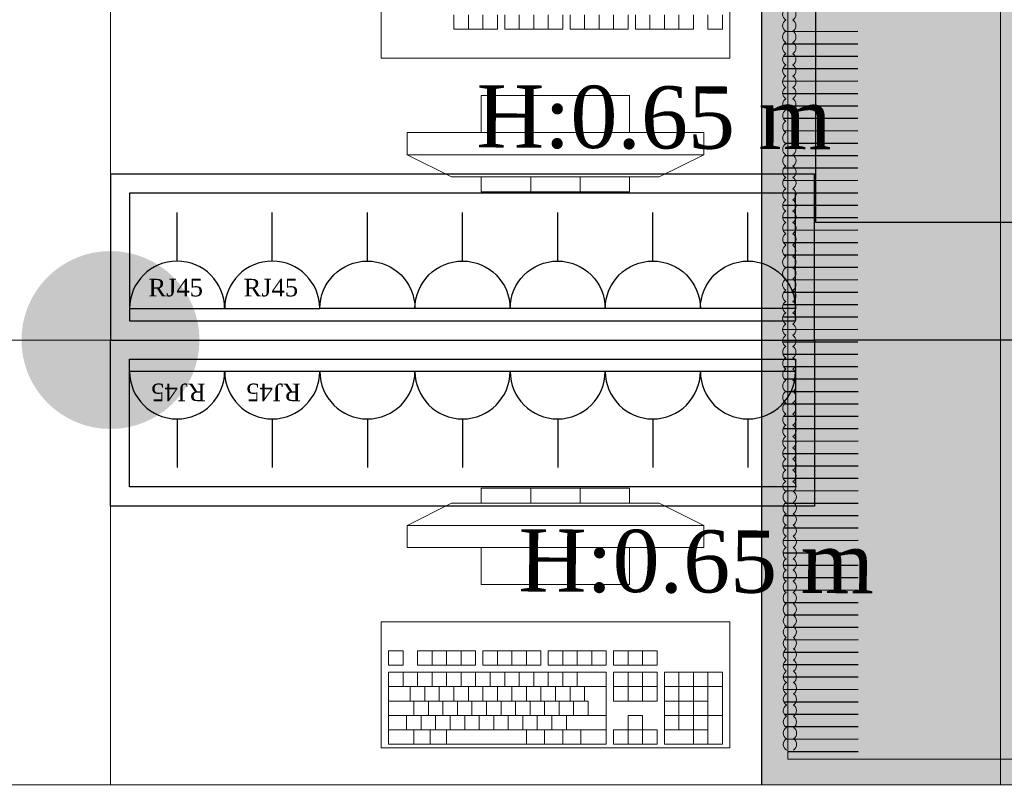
# Model space of a CAD drawing. Header units: inches. Extents: x -78787 to 29484, y -9517 to 23232.
# Tile 72 of 256: x -8646 to -7319, y 597 to 1637. Entities that reach past the tile are written whole.
import ezdxf
from ezdxf import colors
from ezdxf.entities.mleader import LeaderData, LeaderLine
from ezdxf.math import Vec2, Vec3

# ---------------------------------------------------------------- set-up
doc = ezdxf.new("R2010")
doc.units = ezdxf.units.IN
doc.header["$MEASUREMENT"] = 0
for name, color, linetype in [('- განათება', 7, 'Continuous'), ('- მექანიკური ნაწილი', 7, 'Continuous'), ('- საშტეფცელო როზეტები', 7, 'Continuous')]:
    doc.layers.add(name, color=color, linetype=linetype)
for name, color, linetype, lineweight in [('heating-cooling1', 7, 'Continuous', 0), ('HVAC Room Number', 7, 'Continuous', 0), ('New_Interior - Furniture _Pen_No__1', 7, 'Continuous', 13)]:
    doc.layers.add(name, color=color, linetype=linetype, lineweight=lineweight)
doc.styles.add('CT', font='ARIALN.TTF', dxfattribs={"height": 200})
doc.styles.get("Standard").update_dxf_attribs({"font": 'arial.ttf'})
doc.dimstyles.get("Standard").update_dxf_attribs({"dimtxt": 0.18, "dimasz": 0.18, "dimexe": 0.18, "dimexo": 0.0625, "dimgap": 0.09, "dimtad": 0, "dimtih": 1, "dimtoh": 1, "dimdec": 4, "dimzin": 0, "dimdsep": 46, "dimtxsty": 'Standard', "dimcen": 0.09, "dimadec": 0, "dimazin": 0, "dimtfac": 1, "dimtdec": 4, "dimtofl": 0, "dimtmove": 0, "dimatfit": 3, "dimfxl": 1, "dimtolj": 1, "dimtzin": 0, "dimarcsym": 0})

# ---------------------------------------------------------------- blocks, each defined once
blk = doc.blocks.new('Office Workstation Solo')
at = {"layer": 'New_Interior - Furniture _Pen_No__1', "color": 7, "linetype": 'Continuous', "lineweight": 13}
for p, q in [((-500, -200), (-700, -200)), ((-700, -200), (-700, -220)), ((-633.3, -220), (-633.3, -200)), ((-566.7, -220), (-566.7, -200)), ((-500, -220), (-500, -200)), ((-800, -250), (-740, -220)), ((-740, -220), (-460, -220)), ((-700, -220), (-500, -220)), ((-400, -250), (-460, -220)), ((-400, -250), (-800, -250)), ((-800, -250), (-800, -280)), ((-400, -280), (-400, -250)), ((-800, -280), (-400, -280)), ((-500, -280), (-700, -280)), ((-700, -280), (-700, -330)), ((-500, -330), (-500, -280)), ((-700, -330), (-500, -330)), ((-805.6, -419.1), (-825.2, -419.1)), ((-825.2, -419.1), (-825.2, -438.5)), ((-805.6, -438.5), (-805.6, -419.1)), ((-707.7, -419.1), (-786, -419.1)), ((-786, -419.1), (-786, -438.5)), ((-766.5, -438.5), (-766.5, -419.1)), ((-746.9, -438.5), (-746.9, -419.1)), ((-727.3, -438.5), (-727.3, -419.1)), ((-707.7, -438.5), (-707.7, -419.1)), ((-619.6, -419.1), (-697.9, -419.1)), ((-697.9, -419.1), (-697.9, -438.5)), ((-678.3, -438.5), (-678.3, -419.1)), ((-658.8, -438.5), (-658.8, -419.1)), ((-639.2, -438.5), (-639.2, -419.1)), ((-619.6, -438.5), (-619.6, -419.1)), ((-531.5, -419.1), (-609.8, -419.1)), ((-609.8, -419.1), (-609.8, -438.5)), ((-590.2, -438.5), (-590.2, -419.1)), ((-570.6, -438.5), (-570.6, -419.1)), ((-551, -438.5), (-551, -419.1)), ((-531.5, -438.5), (-531.5, -419.1)), ((-462.9, -419.1), (-521.7, -419.1)), ((-521.7, -419.1), (-521.7, -438.5)), ((-502.1, -438.5), (-502.1, -419.1)), ((-482.5, -438.5), (-482.5, -419.1)), ((-462.9, -438.5), (-462.9, -419.1))]:
    blk.add_line(p, q, dxfattribs=at)
at = {"layer": 'New_Interior - Furniture _Pen_No__1', "color": 7, "linetype": 'Continuous', "lineweight": 13, "flags": 128}
for points in [[(0, 0), (-1200, 0), (-1200, -600), (0, -600)], [(-835, -380), (-835, -550), (-365, -550), (-365, -380)]]:
    blk.add_lwpolyline(points, close=True, dxfattribs=at)
blk = doc.blocks.new('Office Workstation Solo_2')
at = {"layer": 'New_Interior - Furniture _Pen_No__1', "color": 7, "linetype": 'Continuous', "lineweight": 13}
for p, q in [((-700, -220), (-700, -200)), ((-700, -200), (-500, -200)), ((-633.3, -220), (-633.3, -200)), ((-566.7, -220), (-566.7, -200)), ((-500, -200), (-500, -220)), ((-800, -250), (-740, -220)), ((-460, -220), (-740, -220)), ((-500, -220), (-700, -220)), ((-400, -250), (-460, -220)), ((-800, -280), (-800, -250)), ((-800, -250), (-400, -250)), ((-400, -250), (-400, -280)), ((-400, -280), (-800, -280)), ((-700, -330), (-700, -280)), ((-700, -280), (-500, -280)), ((-500, -280), (-500, -330)), ((-500, -330), (-700, -330)), ((-737.1, -438.5), (-737.1, -419.1)), ((-737.1, -419.1), (-678.3, -419.1)), ((-717.5, -438.5), (-717.5, -419.1)), ((-697.9, -438.5), (-697.9, -419.1)), ((-678.3, -419.1), (-678.3, -438.5)), ((-668.5, -438.5), (-668.5, -419.1)), ((-668.5, -419.1), (-590.2, -419.1)), ((-649, -438.5), (-649, -419.1)), ((-629.4, -438.5), (-629.4, -419.1)), ((-609.8, -438.5), (-609.8, -419.1)), ((-590.2, -419.1), (-590.2, -438.5)), ((-580.4, -438.5), (-580.4, -419.1)), ((-580.4, -419.1), (-502.1, -419.1)), ((-560.8, -438.5), (-560.8, -419.1)), ((-541.2, -438.5), (-541.2, -419.1)), ((-521.7, -438.5), (-521.7, -419.1)), ((-502.1, -419.1), (-502.1, -438.5)), ((-492.3, -438.5), (-492.3, -419.1)), ((-492.3, -419.1), (-414, -419.1)), ((-472.7, -438.5), (-472.7, -419.1)), ((-453.1, -438.5), (-453.1, -419.1)), ((-433.5, -438.5), (-433.5, -419.1)), ((-414, -419.1), (-414, -438.5)), ((-394.4, -438.5), (-394.4, -419.1)), ((-394.4, -419.1), (-374.8, -419.1)), ((-374.8, -419.1), (-374.8, -438.5)), ((-825.2, -545.2), (-825.2, -448.2)), ((-825.2, -448.2), (-746.9, -448.2)), ((-805.6, -545.2), (-805.6, -448.2)), ((-786, -545.2), (-786, -448.2)), ((-766.5, -525.8), (-766.5, -448.2)), ((-746.9, -448.2), (-746.9, -545.2)), ((-678.3, -438.5), (-737.1, -438.5)), ((-737.1, -487), (-737.1, -448.2)), ((-737.1, -448.2), (-678.3, -448.2)), ((-717.5, -487), (-717.5, -448.2)), ((-697.9, -487), (-697.9, -448.2)), ((-678.3, -448.2), (-678.3, -487)), ((-590.2, -438.5), (-668.5, -438.5)), ((-668.5, -545.2), (-668.5, -448.2)), ((-668.5, -448.2), (-374.8, -448.2)), ((-629.4, -467.6), (-629.4, -448.2)), ((-609.8, -467.6), (-609.8, -448.2)), ((-590.2, -467.6), (-590.2, -448.2)), ((-502.1, -438.5), (-580.4, -438.5)), ((-570.6, -467.6), (-570.6, -448.2)), ((-551, -467.6), (-551, -448.2)), ((-531.5, -467.6), (-531.5, -448.2)), ((-511.9, -467.6), (-511.9, -448.2)), ((-414, -438.5), (-492.3, -438.5)), ((-492.3, -467.6), (-492.3, -448.2)), ((-472.7, -467.6), (-472.7, -448.2)), ((-453.1, -467.6), (-453.1, -448.2)), ((-433.5, -467.6), (-433.5, -448.2)), ((-414, -467.6), (-414, -448.2)), ((-374.8, -438.5), (-394.4, -438.5)), ((-394.4, -467.6), (-394.4, -448.2)), ((-374.8, -448.2), (-374.8, -545.2)), ((-746.9, -467.6), (-825.2, -467.6)), ((-678.3, -467.6), (-737.1, -467.6)), ((-374.8, -467.6), (-668.5, -467.6)), ((-639.2, -487), (-639.2, -467.6)), ((-619.6, -487), (-619.6, -467.6)), ((-600, -487), (-600, -467.6)), ((-580.4, -487), (-580.4, -467.6)), ((-560.8, -487), (-560.8, -467.6)), ((-541.2, -487), (-541.2, -467.6)), ((-521.7, -487), (-521.7, -467.6)), ((-502.1, -487), (-502.1, -467.6)), ((-482.5, -487), (-482.5, -467.6)), ((-462.9, -487), (-462.9, -467.6)), ((-443.3, -487), (-443.3, -467.6)), ((-423.8, -487), (-423.8, -467.6)), ((-404.2, -487), (-404.2, -467.6)), ((-746.9, -487), (-805.6, -487)), ((-678.3, -487), (-737.1, -487)), ((-374.8, -487), (-644.1, -487)), ((-644.1, -506.4), (-644.1, -487)), ((-624.5, -506.4), (-624.5, -487)), ((-604.9, -506.4), (-604.9, -487)), ((-585.3, -506.4), (-585.3, -487)), ((-565.7, -506.4), (-565.7, -487)), ((-546.1, -506.4), (-546.1, -487)), ((-526.6, -506.4), (-526.6, -487)), ((-507, -506.4), (-507, -487)), ((-487.4, -506.4), (-487.4, -487)), ((-467.8, -506.4), (-467.8, -487)), ((-448.2, -506.4), (-448.2, -487)), ((-428.6, -506.4), (-428.6, -487)), ((-409.1, -506.4), (-409.1, -487)), ((-746.9, -506.4), (-825.2, -506.4)), ((-717.5, -525.8), (-717.5, -506.4)), ((-717.5, -506.4), (-697.9, -506.4)), ((-697.9, -506.4), (-697.9, -525.8)), ((-374.8, -506.4), (-668.5, -506.4)), ((-614.7, -525.8), (-614.7, -506.4)), ((-595.1, -525.8), (-595.1, -506.4)), ((-575.5, -525.8), (-575.5, -506.4)), ((-555.9, -525.8), (-555.9, -506.4)), ((-536.4, -525.8), (-536.4, -506.4)), ((-516.8, -525.8), (-516.8, -506.4)), ((-497.2, -525.8), (-497.2, -506.4)), ((-477.6, -525.8), (-477.6, -506.4)), ((-458, -525.8), (-458, -506.4)), ((-438.4, -525.8), (-438.4, -506.4)), ((-418.9, -525.8), (-418.9, -506.4)), ((-399.3, -525.8), (-399.3, -506.4)), ((-746.9, -525.8), (-805.6, -525.8)), ((-737.1, -545.2), (-737.1, -525.8)), ((-737.1, -525.8), (-717.5, -525.8)), ((-717.5, -545.2), (-717.5, -525.8)), ((-697.9, -525.8), (-717.5, -525.8)), ((-697.9, -525.8), (-678.3, -525.8)), ((-697.9, -545.2), (-697.9, -525.8)), ((-678.3, -525.8), (-678.3, -545.2)), ((-374.8, -525.8), (-668.5, -525.8)), ((-634.3, -545.2), (-634.3, -525.8)), ((-609.8, -545.2), (-609.8, -525.8)), ((-585.3, -545.2), (-585.3, -525.8)), ((-560.8, -545.2), (-560.8, -525.8)), ((-453.1, -545.2), (-453.1, -525.8)), ((-431.1, -545.2), (-431.1, -525.8)), ((-409.1, -545.2), (-409.1, -525.8)), ((-746.9, -545.2), (-825.2, -545.2)), ((-678.3, -545.2), (-737.1, -545.2)), ((-374.8, -545.2), (-668.5, -545.2))]:
    blk.add_line(p, q, dxfattribs=at)
at = {"layer": 'New_Interior - Furniture _Pen_No__1', "color": 7, "linetype": 'Continuous', "lineweight": 13, "flags": 128}
for points in [[(0, 0), (-1200, 0), (-1200, -600), (0, -600)], [(-365, -380), (-365, -550), (-835, -550), (-835, -380)]]:
    blk.add_lwpolyline(points, close=True, dxfattribs=at)
blk = doc.blocks.new('- საშტეფცელო როზეტი IP22')
at = {"layer": '- საშტეფცელო როზეტები', "color": 5}
for p, q in [((8536.7, 3822.7), (8536.7, 3888.1)), ((8472.6, 3758.6), (8600.9, 3758.6))]:
    blk.add_line(p, q, dxfattribs=at)
blk.add_arc((8536.7, 3758.6), 64.1, 0, 180, dxfattribs=at)
blk = doc.blocks.new('socket')
at = {"layer": '- საშტეფცელო როზეტები', "color": 5}
for p, q in [((0, 64.1), (0, 129.5)), ((-64.1, 0), (64.1, 0))]:
    blk.add_line(p, q, dxfattribs=at)
blk.add_arc((0, 0), 64.1, 0, 180, dxfattribs=at)
at = {"layer": '- საშტეფცელო როზეტები', "color": 1, "insert": (-38.6, 40.2), "char_height": 23.657, "attachment_point": 1}
blk.add_mtext_dynamic_manual_height_columns('{\\fSylfaen|b0|i0|c0|p18;RJ45}', width=4.298, gutter_width=0.0538, heights=[0], dxfattribs=at)
blk = doc.blocks.new('asdasda')
at = {"lineweight": 0, "true_color": 0xffffff}
h = blk.add_hatch(color=7, dxfattribs=at)
h.dxf.hatch_style = 1
h.paths.add_polyline_path([(757.39, 504.17), (22.61, 504.17), (22.61, 22.61), (757.39, 22.61)], flags=0)
h.paths.add_polyline_path([(780, 526.78), (0, 526.78), (0, 0), (780, 0)])
h.paths.add_polyline_path([(22.61, 504.17), (757.39, 504.17), (757.39, 22.61), (22.61, 22.61)], flags=16)
h = blk.add_hatch(color=7, dxfattribs=at)
h.dxf.hatch_style = 1
h.paths.add_polyline_path([(757.39, 504.17), (22.61, 504.17), (22.61, 22.61), (757.39, 22.61)])
at = {"true_color": 0xfb1004}
h = blk.add_hatch(color=1, dxfattribs=at)
h.dxf.hatch_style = 1
h.set_gradient(color1=(255, 0, 0), color2=(0, 0, 255), tint=1)
h.paths.add_polyline_path([(740.38, 210.18), (740.44, 134.47, -1), (717.09, 134.45), (717.03, 209.83, 1), (673.81, 209.79), (673.87, 134.55, -1.005911), (650.76, 134.16), (650.7, 210.01, 1.002343), (607.71, 209.64), (607.78, 134.36, -1), (584.42, 134.34), (584.36, 209.95, 1.002343), (541.38, 209.58), (541.44, 134.3, -1), (518.09, 134.28), (518.03, 209.66, 1), (474.81, 209.63), (474.87, 134.25, -1), (451.76, 133.99), (451.7, 209.84, 1.00525), (408.71, 209.35), (408.78, 134.32, -1), (385.42, 134.3), (385.36, 209.68, 1), (342.14, 209.64), (342.21, 134.26, -1.005302), (319.09, 133.89), (319.03, 209.73, 1.00522), (276.05, 209.24), (276.11, 134.21, -1), (252.76, 134.19), (252.69, 209.8, 1.005275), (209.71, 209.3), (209.77, 134.27, -1), (186.42, 134.25), (186.36, 209.74, 1.005275), (143.38, 209.25), (143.44, 134.22, -1), (120.09, 134.2), (120.03, 209.81, 1.005275), (77.04, 209.32), (77.11, 134.29, -1), (53.75, 134.27), (53.69, 209.65, 0.415483), (31.49, 231.57), (22.61, 231.56), (22.61, 221.51), (31.95, 221.52, -0.414214), (43.64, 209.85), (43.7, 134.6, 0.999973), (86.92, 134.63), (86.86, 209.7, -1.008192), (109.97, 210.14), (110.04, 134.53, 1.011383), (153.25, 135.05), (153.19, 209.94, -0.994909), (176.31, 210.07), (176.37, 134.58, 1.011379), (219.59, 135.11), (219.53, 209.99, -0.994909), (242.64, 210.13), (242.71, 134.51, 1), (285.92, 134.55), (285.86, 209.93, -0.994909), (308.98, 210.06), (309.04, 134.45, 1), (352.26, 134.48), (352.19, 209.86), (352.19, 209.98, -1), (375.31, 210.24), (375.37, 134.62, 1), (418.59, 134.66), (418.53, 210.04, -0.994909), (441.64, 210.17), (441.71, 134.56, 1), (484.92, 134.59), (484.86, 209.97, -1), (507.98, 210.23), (508.04, 134.61, 1), (551.26, 134.65), (551.2, 210.03, -1), (574.31, 210.28), (574.37, 134.67, 1), (617.59, 134.7), (617.53, 210.08, -1), (640.64, 210.34), (640.71, 134.72, 1), (683.92, 134.76), (683.86, 210.14, -1), (706.98, 210.39), (707.04, 134.78, 1), (750.26, 134.81), (750.2, 210.19, -0.303251), (757.39, 220.98), (757.39, 231.43, 0.354482)])
h = blk.add_hatch(color=250)
h.dxf.hatch_style = 1
h.paths.add_polyline_path([(757.39, 97.77), (757.39, 109.27), (22.61, 108.66), (22.61, 97.16)])
h = blk.add_hatch(color=7)
h.dxf.hatch_style = 1
h.paths.add_polyline_path([(22.89, 101.99), (22.9, 90.49), (757.39, 91.09), (757.39, 102.59)])
at = {"color": 250}
blk.add_line((780, 0), (0, 0), dxfattribs=at)
for points in [[(119.61, 83.88), (119.66, 20.22)], [(130.49, 83.88), (130.55, 19.24)], [(141.38, 83.89), (141.43, 18.64)], [(152.27, 83.9), (152.32, 18.28)], [(163.15, 83.91), (163.21, 18.12)], [(174.04, 83.92), (174.09, 18.15)], [(184.92, 83.93), (184.98, 18.36)], [(195.81, 83.94), (195.86, 18.77)], [(206.7, 83.95), (206.75, 19.45)], [(217.58, 83.96), (217.63, 20.54)], [(228.47, 83.97), (228.52, 19.89)], [(239.35, 83.97), (239.41, 19.08)], [(250.24, 83.98), (250.29, 18.57)], [(261.12, 83.99), (261.18, 18.29)], [(272.01, 84), (272.07, 18.2)], [(282.9, 84.01), (282.95, 18.29)], [(293.78, 84.02), (293.84, 18.57)], [(304.67, 84.03), (304.72, 19.07)], [(315.55, 84.04), (315.61, 19.4)], [(326.44, 84.05), (326.49, 20.52)], [(337.33, 84.06), (337.38, 19.75)], [(348.21, 84.06), (348.27, 18.95)], [(359.1, 84.07), (359.15, 18.46)], [(369.98, 84.08), (370.04, 18.19)], [(380.87, 84.09), (380.93, 18.11)], [(391.76, 84.1), (391.81, 18.21)], [(402.64, 84.11), (402.7, 18.5)], [(413.53, 84.12), (413.58, 19.01)], [(424.41, 84.13), (424.47, 19.83)], [(435.3, 84.14), (435.35, 20.59)], [(446.19, 84.15), (446.24, 19.5)], [(457.07, 84.16), (457.13, 18.83)], [(467.96, 84.16), (468.01, 18.42)], [(478.84, 84.17), (478.9, 18.22)], [(489.73, 84.18), (489.78, 18.21)], [(500.62, 84.19), (500.67, 18.38)], [(511.5, 84.2), (511.56, 18.74)], [(522.39, 84.21), (522.44, 20.65)], [(533.27, 84.22), (533.33, 20.22)], [(544.16, 84.23), (544.21, 19.4)], [(555.05, 84.24), (555.1, 18.89)], [(565.93, 84.25), (565.99, 18.61)], [(576.82, 84.25), (576.87, 18.52)], [(587.7, 84.26), (587.76, 18.6)], [(598.59, 84.27), (598.64, 18.88)], [(609.48, 84.28), (609.53, 19.38)], [(620.36, 84.29), (620.41, 20.17)], [(631.25, 84.3), (631.3, 21.1)], [(642.13, 84.31), (642.19, 19.97)], [(653.02, 84.32), (653.07, 19.27)], [(663.91, 84.33), (663.96, 18.85)], [(674.79, 84.34), (674.85, 18.64)], [(685.68, 84.34), (685.73, 18.61)], [(696.56, 84.35), (696.62, 18.77)], [(707.45, 84.36), (707.5, 19.12)], [(718.34, 84.37), (718.39, 19.72)], [(729.22, 84.38), (729.27, 20.66)], [(740.11, 84.39), (740.16, 20.7)], [(750.99, 84.4), (751.04, 22.61)]]:
    blk.add_lwpolyline(points, dxfattribs=at)
at = {"layer": 'heating-cooling1'}
blk.add_lwpolyline([(0, 526.78), (780, 526.78), (780, 0), (0, 0), (0, 526.78)], dxfattribs=at)
blk.add_lwpolyline([(22.61, 504.17), (757.39, 504.17), (757.39, 22.61), (22.61, 22.61)], close=True, dxfattribs=at)
at = {"layer": 'HVAC Room Number', "color": 250}
for points in [[(109.37, 26.98, 0.553217), (99.51, 26.97)], [(119.24, 26.98, 0.553217), (109.37, 26.98)], [(129.1, 26.99, 0.553217), (119.24, 26.98)], [(138.96, 27, 0.553217), (129.1, 26.99)], [(148.82, 27.01, 0.553217), (138.96, 27)], [(158.69, 27.02, 0.553217), (148.82, 27.01)], [(168.55, 27.03, 0.553217), (158.69, 27.02)], [(178.41, 27.03, 0.553217), (168.55, 27.03)], [(188.27, 27.04, 0.553217), (178.41, 27.03)], [(198.14, 27.05, 0.553217), (188.27, 27.04)], [(208, 27.06, 0.553217), (198.14, 27.05)], [(217.86, 27.07, 0.553217), (208, 27.06)], [(227.72, 27.07, 0.553217), (217.86, 27.07)], [(237.59, 27.08, 0.553217), (227.72, 27.07)], [(247.45, 27.09, 0.553217), (237.59, 27.08)], [(257.31, 27.1, 0.553217), (247.45, 27.09)], [(267.17, 27.11, 0.553217), (257.31, 27.1)], [(277.04, 27.11, 0.553217), (267.17, 27.11)], [(286.9, 27.12, 0.553217), (277.04, 27.11)], [(296.76, 27.13, 0.553217), (286.9, 27.12)], [(306.62, 27.14, 0.553217), (296.76, 27.13)], [(316.81, 26.97, 0.553217), (306.94, 26.96)], [(326.67, 26.98, 0.553217), (316.81, 26.97)], [(336.53, 26.98, 0.553217), (326.67, 26.98)], [(346.39, 26.99, 0.553217), (336.53, 26.98)], [(356.26, 27, 0.553217), (346.39, 26.99)], [(366.12, 27.01, 0.553217), (356.26, 27)], [(375.98, 27.02, 0.553217), (366.12, 27.01)], [(385.84, 27.03, 0.553217), (375.98, 27.02)], [(395.71, 27.03, 0.553217), (385.84, 27.03)], [(405.57, 27.04, 0.553217), (395.71, 27.03)], [(415.43, 27.05, 0.553217), (405.57, 27.04)], [(425.29, 27.06, 0.553217), (415.43, 27.05)], [(435.16, 27.07, 0.553217), (425.29, 27.06)], [(445.02, 27.07, 0.553217), (435.16, 27.07)], [(454.88, 27.08, 0.553217), (445.02, 27.07)], [(464.74, 27.09, 0.553217), (454.88, 27.08)], [(474.61, 27.1, 0.553217), (464.74, 27.09)], [(484.47, 27.11, 0.553217), (474.61, 27.1)], [(494.33, 27.11, 0.553217), (484.47, 27.11)], [(504.19, 27.12, 0.553217), (494.33, 27.11)], [(514.06, 27.13, 0.553217), (504.19, 27.12)], [(522.68, 27.38, 0.610733), (514.06, 27.13)], [(532.55, 27.39, 0.553217), (522.68, 27.38)], [(542.41, 27.4, 0.553217), (532.55, 27.39)], [(552.27, 27.41, 0.553217), (542.41, 27.4)], [(562.13, 27.42, 0.553217), (552.27, 27.41)], [(572, 27.43, 0.553217), (562.13, 27.42)], [(581.86, 27.43, 0.553217), (572, 27.43)], [(591.72, 27.44, 0.553217), (581.86, 27.43)], [(601.58, 27.45, 0.553217), (591.72, 27.44)], [(611.45, 27.46, 0.553217), (601.58, 27.45)], [(621.31, 27.47, 0.553217), (611.45, 27.46)], [(631.17, 27.47, 0.553217), (621.31, 27.47)], [(641.03, 27.48, 0.553217), (631.17, 27.47)], [(650.9, 27.49, 0.553217), (641.03, 27.48)], [(660.76, 27.5, 0.553217), (650.9, 27.49)], [(670.62, 27.51, 0.553217), (660.76, 27.5)], [(680.48, 27.52, 0.553217), (670.62, 27.51)], [(690.34, 27.52, 0.553217), (680.48, 27.52)], [(700.21, 27.53, 0.553217), (690.34, 27.52)], [(710.07, 27.54, 0.553217), (700.21, 27.53)], [(719.93, 27.55, 0.553217), (710.07, 27.54)], [(729.79, 27.56, 0.553217), (719.93, 27.55)], [(739.66, 27.56, 0.553217), (729.79, 27.56)], [(749.52, 27.57, 0.553217), (739.66, 27.56)], [(99.52, 20.78, 0.553217), (109.38, 20.79)], [(109.38, 20.79, 0.553217), (119.24, 20.8)], [(119.24, 20.8, 0.553217), (129.1, 20.81)], [(129.1, 20.81, 0.553217), (138.97, 20.81)], [(138.97, 20.81, 0.553217), (148.83, 20.82)], [(148.83, 20.82, 0.553217), (158.69, 20.83)], [(158.69, 20.83, 0.553217), (168.55, 20.84)], [(168.55, 20.84, 0.553217), (178.42, 20.85)], [(178.42, 20.85, 0.553217), (188.28, 20.86)], [(188.28, 20.86, 0.553217), (198.14, 20.86)], [(198.14, 20.86, 0.553217), (208, 20.87)], [(208, 20.87, 0.553217), (217.87, 20.88)], [(217.87, 20.88, 0.553217), (227.73, 20.89)], [(227.73, 20.89, 0.553217), (237.59, 20.9)], [(237.59, 20.9, 0.553217), (247.45, 20.9)], [(247.45, 20.9, 0.553217), (257.32, 20.91)], [(257.32, 20.91, 0.553217), (267.18, 20.92)], [(267.18, 20.92, 0.553217), (277.04, 20.93)], [(277.04, 20.93, 0.553217), (286.9, 20.94)], [(286.9, 20.94, 0.553217), (296.77, 20.95)], [(296.77, 20.95, 0.553217), (306.63, 20.95)], [(306.95, 20.77, 0.553217), (316.81, 20.78)], [(316.81, 20.78, 0.553217), (326.67, 20.79)], [(326.67, 20.79, 0.553217), (336.54, 20.8)], [(336.54, 20.8, 0.553217), (346.4, 20.81)], [(346.4, 20.81, 0.553217), (356.26, 20.81)], [(356.26, 20.81, 0.553217), (366.12, 20.82)], [(366.12, 20.82, 0.553217), (375.99, 20.83)], [(375.99, 20.83, 0.553217), (385.85, 20.84)], [(385.85, 20.84, 0.553217), (395.71, 20.85)], [(395.71, 20.85, 0.553217), (405.57, 20.86)], [(405.57, 20.86, 0.553217), (415.44, 20.86)], [(415.44, 20.86, 0.553217), (425.3, 20.87)], [(425.3, 20.87, 0.553217), (435.16, 20.88)], [(435.16, 20.88, 0.553217), (445.02, 20.89)], [(445.02, 20.89, 0.553217), (454.89, 20.9)], [(454.89, 20.9, 0.553217), (464.75, 20.9)], [(464.75, 20.9, 0.553217), (474.61, 20.91)], [(474.61, 20.91, 0.553217), (484.47, 20.92)], [(484.47, 20.92, 0.553217), (494.34, 20.93)], [(494.34, 20.93, 0.553217), (504.2, 20.94)], [(504.2, 20.94, 0.553217), (514.06, 20.95)], [(514.06, 20.95, 0.671613), (522.69, 21.2)], [(522.69, 21.2, 0.553217), (532.55, 21.21)], [(532.55, 21.21, 0.553217), (542.41, 21.22)], [(542.41, 21.22, 0.553217), (552.28, 21.22)], [(552.28, 21.22, 0.553217), (562.14, 21.23)], [(562.14, 21.23, 0.553217), (572, 21.24)], [(572, 21.24, 0.553217), (581.86, 21.25)], [(581.86, 21.25, 0.553217), (591.73, 21.26)], [(591.73, 21.26, 0.553217), (601.59, 21.26)], [(601.59, 21.26, 0.553217), (611.45, 21.27)], [(611.45, 21.27, 0.553217), (621.31, 21.28)], [(621.31, 21.28, 0.553217), (631.18, 21.29)], [(631.18, 21.29, 0.553217), (641.04, 21.3)], [(641.04, 21.3, 0.553217), (650.9, 21.31)], [(650.9, 21.31, 0.553217), (660.76, 21.31)], [(660.76, 21.31, 0.553217), (670.63, 21.32)], [(670.63, 21.32, 0.553217), (680.49, 21.33)], [(680.49, 21.33, 0.553217), (690.35, 21.34)], [(690.35, 21.34, 0.553217), (700.21, 21.35)], [(700.21, 21.35, 0.553217), (710.07, 21.35)], [(710.07, 21.35, 0.553217), (719.94, 21.36)], [(719.94, 21.36, 0.553217), (729.8, 21.37)], [(729.8, 21.37, 0.553217), (739.66, 21.38)], [(739.66, 21.38, 0.553217), (749.52, 21.39)]]:
    blk.add_lwpolyline(points, format="xyb", dxfattribs=at)
blk = doc.blocks.new('600x600')
h = blk.add_hatch(color=6)
h.dxf.hatch_style = 1
h.paths.add_polyline_path([(-54793.2, 18677.9), (-55393.2, 18677.9), (-55393.2, 18077.9), (-54793.2, 18077.9)])
for p, q in [((-55393.2, 18677.9), (-54793.2, 18677.9)), ((-55393.2, 18077.9), (-55393.2, 18677.9)), ((-54793.2, 18677.9), (-54793.2, 18077.9)), ((-54793.2, 18077.9), (-55393.2, 18077.9))]:
    blk.add_line(p, q)
blk = doc.blocks.new('_DotSmall')
at = {"color": 0, "linetype": 'ByBlock', "const_width": 0.5}
blk.add_lwpolyline([(-0.0625, 0, 1), (0.0625, 0, 1)], format="xyb", close=True, dxfattribs=at)
blk = doc.blocks.new('*D1327')
at = {"layer": '- საშტეფცელო როზეტები', "color": 0, "lineweight": -2, "transparency": 16777216}
for p, q in [((-7545.7, 2954.7), (-7170, 2954.7)), ((-7170.2, 2854.7), (-7170.2, 1760.6)), ((-7170.2, 1304.7), (-7170.2, 1709.3)), ((-7574.8, 1204.7), (-7170, 1204.7))]:
    blk.add_line(p, q, dxfattribs=at)
at = {"layer": '- საშტეფცელო როზეტები', "color": 0, "transparency": 16777216}
for points in [[(-7186.9, 2854.7), (-7153.5, 2854.7), (-7170.2, 2954.7)], [(-7186.9, 1304.7), (-7153.5, 1304.7), (-7170.2, 1204.7)]]:
    blk.add_solid(points, dxfattribs=at)
at = {"layer": 'Defpoints', "color": 0, "transparency": 16777216}
for p in [(-7545.7, 2954.7), (-7574.8, 1204.7), (-7170.2, 1204.7)]:
    blk.add_point(p, dxfattribs=at)
at = {"layer": '- საშტეფცელო როზეტები', "color": 0, "transparency": 16777216, "insert": (-7170.2, 1735), "char_height": 50, "attachment_point": 5}
blk.add_mtext('\\A1;{\\fSylfaen|b0|i0|c0|p18;1750.0000}', dxfattribs=at)

msp = doc.modelspace()

# ---------------------------------------------------------------- hatches: boundary and pattern name
at = {"layer": '- განათება', "linetype": 'Continuous', "lineweight": 13, "true_color": 0xcccccc}
msp.add_hatch(color=254, dxfattribs=at).paths.add_polyline_path([(-8524.06848, 1324.66871, 1), (-8524.06848, 1084.66871, 1)])

# ---------------------------------------------------------------- linework, layer by layer
at = {"layer": '- საშტეფცელო როზეტები', "color": 5}
for points in [[(-7574.81867, 1428.60702), (-8524.06848, 1428.60702), (-8524.06848, 1204.66871), (-7574.81867, 1204.66871)], [(-7600.50924, 1402.91644), (-8498.37791, 1402.91644), (-8498.37791, 1230.35928), (-7600.50924, 1230.35928)], [(-7574.81867, 980.7304), (-8524.06848, 980.7304), (-8524.06848, 1204.66871), (-7574.81867, 1204.66871)], [(-7600.50924, 1006.42098), (-8498.37791, 1006.42098), (-8498.37791, 1178.97813), (-7600.50924, 1178.97813)]]:
    msp.add_lwpolyline(points, close=True, dxfattribs=at)

# ---------------------------------------------------------------- block references
at = {"layer": '- მექანიკური ნაწილი'}
msp.add_blockref('600x600', (47820.04782, -16714.63787), dxfattribs=at)
at = {"layer": '- მექანიკური ნაწილი', "lineweight": 0, "transparency": 33554687, "xscale": 1.538463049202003, "yscale": 1.538463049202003, "zscale": 1.538463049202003, "rotation": 270}
msp.add_blockref('asdasda', (-7645.65903, 1804.66866), dxfattribs=at)
at = {"layer": '- საშტეფცელო როზეტები'}
for p in [(-8434.24443, 1247.00355), (-8305.97748, 1247.00355)]:
    msp.add_blockref('socket', p, dxfattribs=at)
at = {"layer": '- საშტეფცელო როზეტები', "xscale": -1}
for p in [(359.03107, -2511.55343), (487.29802, -2511.55343), (615.56498, -2511.55343), (743.83193, -2511.55343), (872.09888, -2511.55343)]:
    msp.add_blockref('- საშტეფცელო როზეტი IP22', p, dxfattribs=at)
at = {"layer": '- საშტეფცელო როზეტები', "rotation": 180}
for name, p in [('socket', (-8434.24443, 1162.33386)), ('socket', (-8305.97748, 1162.33386)), ('- საშტეფცელო როზეტი IP22', (359.03107, 4920.89085)), ('- საშტეფცელო როზეტი IP22', (487.29802, 4920.89085)), ('- საშტეფცელო როზეტი IP22', (615.56498, 4920.89085)), ('- საშტეფცელო როზეტი IP22', (743.83193, 4920.89085)), ('- საშტეფცელო როზეტი IP22', (872.09888, 4920.89085))]:
    msp.add_blockref(name, p, dxfattribs=at)
at = {"layer": 'New_Interior - Furniture _Pen_No__1', "color": 7, "linetype": 'Continuous', "lineweight": 13, "zscale": 1000, "rotation": 180}
for p in [(-9724.06848, 1204.66871), (-8524.06848, 1204.66871)]:
    msp.add_blockref('Office Workstation Solo', p, dxfattribs=at)
at = {"layer": 'New_Interior - Furniture _Pen_No__1', "color": 7, "linetype": 'Continuous', "lineweight": 13, "xscale": -1, "zscale": 1000}
for p in [(-9724.06848, 1204.66871), (-8524.06848, 1204.66871)]:
    msp.add_blockref('Office Workstation Solo_2', p, dxfattribs=at)

# ---------------------------------------------------------------- texts
at = {"layer": '- საშტეფცელო როზეტები', "color": 5, "char_height": 83.9644685, "attachment_point": 3, "rotation": 359.68932566}
for insert in [(-7551.39908, 1545.86922), (-7494.50559, 946.85181)]:
    msp.add_mtext_dynamic_manual_height_columns('{\\fSylfaen|b0|i0|c0|p18;H:0.65 m}', width=710.9466492, gutter_width=1.70068, heights=[0], dxfattribs=dict(at, insert=insert))

# ---------------------------------------------------------------- dimensions: what is measured, and where the dimension line sits
at = {"layer": '- საშტეფცელო როზეტები', "color": 1}
dim = msp.add_linear_dim(base=(-7170.19957, 1204.66871), p1=(-7545.72798, 2954.66871), p2=(-7574.81867, 1204.66871), angle=270, text='{\\fSylfaen|b0|i0|c0|p18;<>}', dimstyle='Standard', override={"dimtxt": 50, "dimasz": 100}, dxfattribs=at)
dim.commit()
dim.dimension.update_dxf_attribs({"geometry": '*D1327', "text_midpoint": (-7170.19957, 1734.98232), "dimtype": 160})

# ---------------------------------------------------------------- leaders
at = {"layer": '- მექანიკური ნაწილი', "color": 7}
ml = msp.add_multileader_mtext('Standard', dxfattribs=at)
ml.set_content('{\\fSylfaen|b1|i0|c0|p18;\\C1;DB-HVAC\\C7;  \\fSylfaen|b0|i0|c0|p18;\\C1;QF-15          \\C7;N2XH-3X2.5}', color=7, style='CT')
ml.set_leader_properties()
ml.set_arrow_properties(name='DOTSMALL')
ml.build(insert=Vec2(0, 0))
ml.multileader.update_dxf_attribs({"has_dogleg": 0, "text_left_attachment_type": 6, "text_right_attachment_type": 6, "dogleg_length": 9, "arrow_head_size": 172.53719})
ctx = ml.context
ctx.base_point, ctx.char_height, ctx.arrow_head_size, ctx.landing_gap_size, ctx.plane_origin = Vec3(-7586.20887, -1941.40203), 171.3007828, 172.53719, 57.5124, Vec3(-24326.78255, -12426.92595)
ctx.left_attachment, ctx.right_attachment, ctx.text_align_type = 6, 6, 1
notes = []
notes.append((ctx, [(1, (1, 1, 0), (-7595.20887, -1941.40203), (1, 0), 9, [(2, [(-7043, 1186.5)], 0, [])])]))
ctx.mtext.insert, ctx.mtext.width, ctx.mtext.defined_height, ctx.mtext.alignment, ctx.mtext.flow_direction = Vec3(-6588.5, -1735.84109), 2531.4263669, 243.98464, 2, 5
for ctx, leaders in notes:
    for number, flags, end, landing, length, lines in leaders:
        leader = LeaderData()
        leader.index, (leader.has_last_leader_line, leader.has_dogleg_vector, leader.attachment_direction) = number, flags
        leader.last_leader_point, leader.dogleg_vector, leader.dogleg_length = Vec3(end), Vec3(landing), length
        for number, points, colour, breaks in lines:
            line = LeaderLine()
            line.index, line.vertices, line.color, line.breaks = number, Vec3.list(points), colors.encode_raw_color(colour), breaks
            leader.lines.append(line)
        ctx.leaders.append(leader)

doc.saveas('drawing.dxf')
